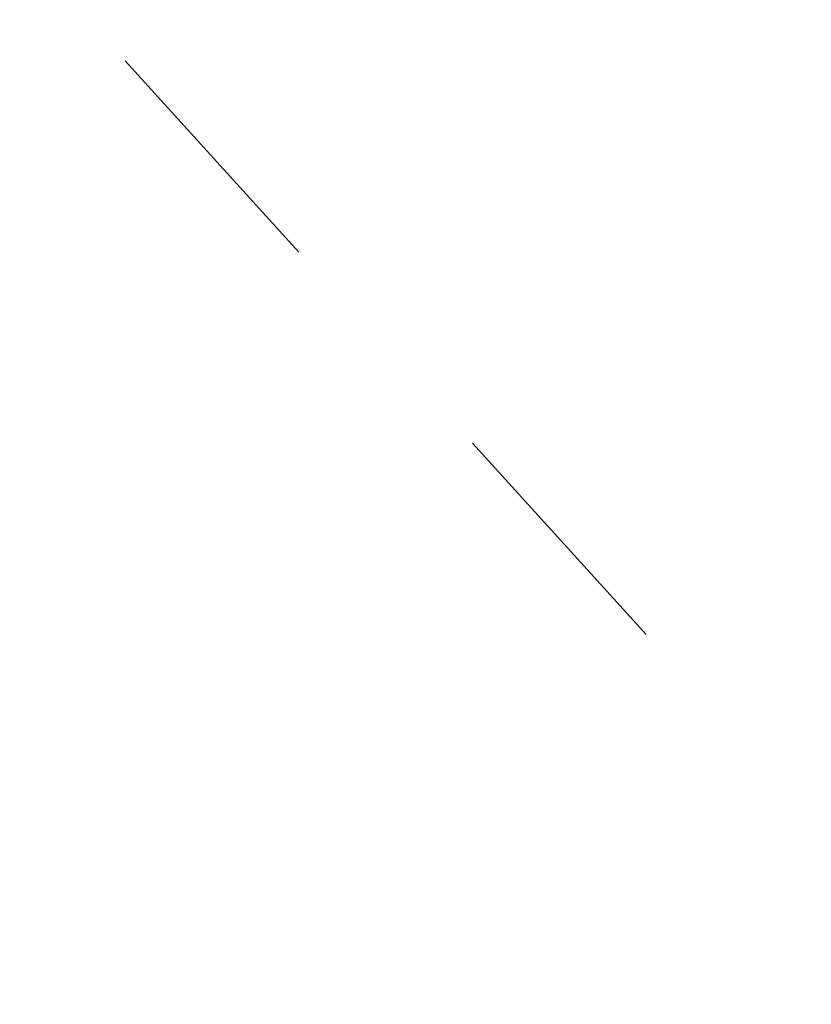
# Model space of a CAD drawing. Extents: x 0 to 363660, y 0 to 4201329.
# Tile 175 of 256: x 360271.01 to 360273.31, y 4200440.19 to 4200443.05. Entities that reach past the tile are written whole.
import ezdxf

# ---------------------------------------------------------------- set-up
doc = ezdxf.new("R2010")
doc.units = 0
doc.header["$LTSCALE"] = 0.5
doc.header["$MEASUREMENT"] = 0
doc.linetypes.add('Д_ТРОТ_ТРУБА', pattern=[3, 1.5, -1.5])
doc.layers.add('(025) Дорога', color=7, linetype='Continuous')
doc.layers.add('.', color=7, linetype='Continuous', lineweight=15)

# ---------------------------------------------------------------- blocks, each defined once
blk = doc.blocks.new('gergrgrre')
at = {"layer": '(025) Дорога', "linetype": 'Д_ТРОТ_ТРУБА', "flags": 128}
blk.add_lwpolyline([(360044.1953, 4200796.0117), (360041.8164, 4200791.7725), (360042.3584, 4200788.3041), (360046.0867, 4200780.21), (360059.0121, 4200755.8869), (360082.2659, 4200713.415), (360119.8375, 4200651.9108), (360154.2478, 4200588.2735), (360168.9516, 4200565.337), (360182.6178, 4200547.7659), (360213.0435, 4200512.0439), (360268.2829, 4200446.2622), (360308.9265, 4200401.5342), (360387.3686, 4200322.5934), (360428.1163, 4200283.4973), (360457.1161, 4200256.4198), (360464.8857, 4200245.4437), (360476.5072, 4200228.2628), (360489.0602, 4200214.493), (360499.0649, 4200202.9837)], dxfattribs=at)

msp = doc.modelspace()

# ---------------------------------------------------------------- hatches: boundary and pattern name
at = {"layer": '.', "ltscale": 0.149071}
h = msp.add_hatch(color=256, dxfattribs=at)
h.dxf.hatch_style = 1
h.set_gradient(color1=(255, 255, 255), tint=1)
h.paths.add_polyline_path([(359890.2408, 4200193.8911), (361190.2408, 4200193.8911), (361190.2408, 4201328.8911), (359890.2408, 4201328.8911)])
h.paths.add_polyline_path([(359905.2408, 4201313.8911), (361175.2408, 4201313.8911), (361175.2408, 4200208.8911), (359905.2408, 4200208.8911)], flags=16)

# ---------------------------------------------------------------- block references
at = {"linetype": 'Continuous'}
msp.add_blockref('gergrgrre', (0, 0), dxfattribs=at)

doc.saveas('drawing.dxf')
